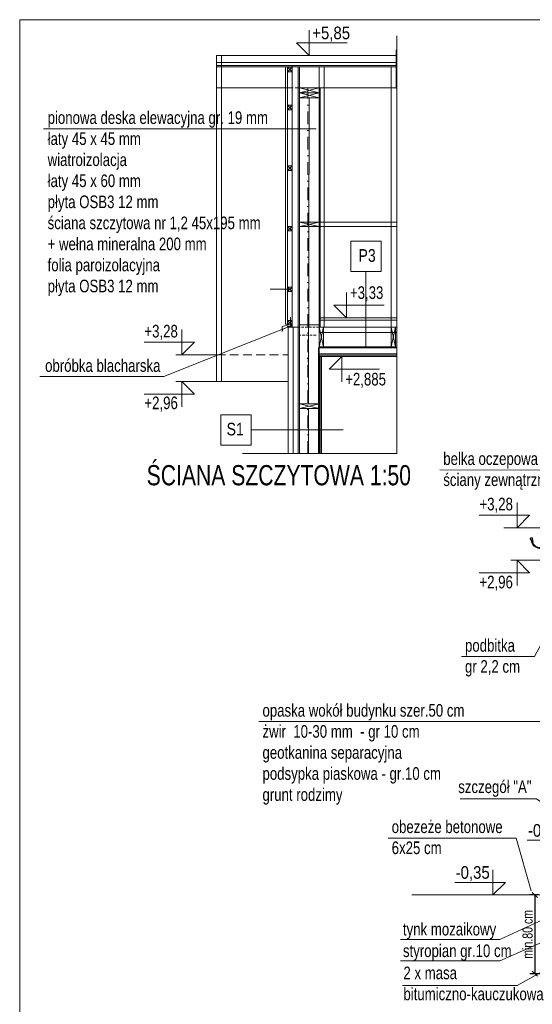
# Model space of a CAD drawing. Header units: inches. Extents: x 53216 to 117387, y -66787 to -22834.
# Tile 248 of 256: x 55441 to 55949, y -26120 to -25146. Entities that reach past the tile are written whole.
import ezdxf
from ezdxf.enums import TextEntityAlignment as Align

# ---------------------------------------------------------------- set-up
doc = ezdxf.new("R2010")
doc.units = ezdxf.units.IN
doc.header["$MEASUREMENT"] = 0
doc.linetypes.add('DASHDOT', pattern=[1, 0.5, -0.25, 0, -0.25])
doc.linetypes.add('HIDDEN', pattern=[0.375, 0.25, -0.125])
doc.layers.get('0').update_dxf_attribs({"lineweight": 0})
doc.layers.get('Defpoints').update_dxf_attribs({"lineweight": 0})
for name, color, linetype, lineweight in [('13a-opisy przekrój', 63, 'Continuous', 5), ('A--tabelka rysunku', 7, 'Continuous', 0), ('A-14a-elew.cienka', 251, 'Continuous', 0), ('A2.1-wymiary', 30, 'Continuous', 0), ('A8a-opisy dodatkowe', 33, 'Continuous', 0), ('p-- ocieplenie w.wew.', 53, 'Continuous', 0), ('p-- ocieplenie-w.zew', 77, 'Continuous', 0), ('p-- przekrój-drew', 106, 'Continuous', 20), ('p--ilolzacja liniowa', 7, 'Continuous', 0), ('p--koty wysok.', 141, 'Continuous', 0), ('p--opisy konstrukcji', 64, 'Continuous', 0), ('p--osie konstr', 11, 'DASHDOT', 15), ('p--przekrój-cienki', 2, 'Continuous', 5), ('p--płyta GK', 2, 'Continuous', 0)]:
    doc.layers.add(name, color=color, linetype=linetype, lineweight=lineweight)
doc.styles.add('1-50', font='arial.ttf', dxfattribs={"width": 0.75, "height": 12.5})
doc.styles.add('1-50m', font='arial.ttf', dxfattribs={"width": 0.75, "height": 10})
doc.styles.get("Standard").update_dxf_attribs({"font": 'arial.ttf', "width": 0.75})
doc.styles.add('STYL-1', font='arial.ttf', dxfattribs={"width": 0.75})
doc.linetypes.add('BATTING', pattern='A,0.0001,-0.1,[134,ltypeshp.shx,S=0.1,R=0,X=-0.1,Y=0],-0.2,[134,ltypeshp.shx,S=0.1,R=180,X=0.1,Y=0],-0.1', length=0.4001)
doc.linetypes.add('LINIA17', pattern='A,1e-05,[146,RODZLIN.shx,S=0.03819,R=0,X=0,Y=-0.13482],-1.52796', length=1.52797)
doc.linetypes.add('Teren', pattern='A,1e-06,[1,GRUNT.shx,S=0.01,R=0,X=-0.0001,Y=0],-2', length=2.000001)
doc.dimstyles.new('1-50', dxfattribs={"dimtxt": 12.5, "dimasz": 5, "dimexe": 5, "dimexo": 5, "dimgap": 0.09, "dimtad": 0, "dimdsep": 46, "dimtxsty": '1-50', "dimblk": 'OBLIQUE', "dimcen": 0.09, "dimadec": 0, "dimazin": 0, "dimtfac": 1, "dimtdec": 4, "dimtix": 1, "dimtmove": 2, "dimatfit": 3, "dimldrblk": 'OBLIQUE', "dimfxl": 5, "dimfxlon": 1, "dimtvp": 0.7, "dimtolj": 1, "dimtzin": 0, "dimarcsym": 0})

# ---------------------------------------------------------------- blocks, each defined once
blk = doc.blocks.new('kota wykoń')
for p, q in [((0, 25), (0, 0)), ((0, 0), (-12.5, 12.5)), ((-12.5, 12.5), (37.5, 12.5))]:
    blk.add_line(p, q)
at = {"lineweight": 0}
blk.add_line((-2.5, 0), (2.5, 0), dxfattribs=at)
blk = doc.blocks.new('rynna-45')
for p, q in [((-1.41, -1.32), (-11.79, -11.71)), ((-0.91, -1.82), (-1.41, -1.32)), ((-11.96, -12.39), (-11.96, -20.3)), ((-11.26, -20.3), (-11.26, -12.39)), ((-27.37, -21.82), (-28.05, -21.98))]:
    blk.add_line(p, q)
blk.add_lwpolyline([(-9.87, -13.4), (1.77, -1.77), (0, 0), (-1.32, -1.32), (-0.86, -1.78), (-11.15, -12.06)], close=True)
for points in [[(-25.96, -23.48), (-26.71, -22.03), (-27.29, -19.9, 0.048174), (-27.44, -19.76, 0.04778), (-27.61, -19.64, 0.061445), (-27.88, -19.54, 0.046774), (-28.23, -19.48, 0.062395), (-28.55, -19.51, 0.054375), (-28.9, -19.61, 0.084239), (-29.19, -19.8, 0.085036), (-29.41, -20.08, 0.101297), (-29.51, -20.44, 0.076993), (-29.48, -20.9, 0.05766), (-29.34, -21.29, 0.100713), (-29.16, -21.53, 0.059375), (-28.9, -21.71, 0.062153), (-28.6, -21.82, 0.022296), (-28.27, -21.88, 0.087626), (-27.16, -24.64, 0.087626)], [(-13.76, -21.76, -0.126579), (-12.97, -18.87, -0.092779), (-12.67, -18.6, -0.008851), (-12.57, -18.54, -0.06923), (-12.5, -18.52, -0.078464), (-12.39, -18.51, -0.069961), (-12.28, -18.54, -0.062579), (-12.19, -18.58, -0.09361), (-12.12, -18.66, -0.080703), (-12.07, -18.77, -0.004766), (-12.06, -18.8), (-12.06, -20.29, -0.072114), (-12.45, -22.47)], [(-12.16, -20.29, 0.010987), (-12.15, -19.9, 0.020209), (-12.16, -19.69, 0.003793), (-12.21, -19.15, 0.012684), (-12.23, -18.99, 0.02716), (-12.26, -18.82, 0.080703), (-12.29, -18.77, 0.09361), (-12.31, -18.75, 0.062579), (-12.35, -18.72, 0.069961), (-12.41, -18.71, 0.078464), (-12.46, -18.71, 0.06923), (-12.47, -18.72, 0.008851), (-12.56, -18.77, 0.092779), (-12.82, -18.99, 0.08666), (-12.98, -19.3)], [(-27.36, -20.29, 0.064523), (-27.39, -20.13, 0.095497), (-27.45, -20.03, 0.048174), (-27.57, -19.91, 0.04778), (-27.71, -19.82, 0.061445), (-27.93, -19.73, 0.046774), (-28.24, -19.68, 0.062395), (-28.52, -19.7, 0.054375), (-28.82, -19.79, 0.084239), (-29.06, -19.95, 0.085036), (-29.23, -20.17, 0.101297), (-29.31, -20.46, 0.076993), (-29.29, -20.85, 0.05766), (-29.16, -21.2, 0.100713), (-29.03, -21.37, 0.059375), (-28.8, -21.53, 0.062153), (-28.55, -21.62, 0.022296), (-28.24, -21.68, 0.044622), (-28.08, -21.69, 0.01753), (-27.83, -21.67, 0.028001), (-27.68, -21.65, 0.010456), (-27.62, -21.63, 0.061145), (-27.61, -21.63, 0.070187), (-27.6, -21.62, 0.023834), (-27.57, -21.6, 0.045803), (-27.53, -21.54, 0.11654), (-27.53, -21.51, 0.003679), (-27.52, -21.49, 0.000362), (-27.52, -21.34, 0.000966), (-27.52, -21.25, 0.000732), (-27.52, -21.13)]]:
    blk.add_lwpolyline(points, format="xyb")
for centre, radius, start, end in [((-10.76, -12.39), 1.2, 115, 180), ((-10.76, -12.39), 0.5, 115, 180), ((-19.76, -20.06), 8.5, 193.03158, 358.38358), ((-19.76, -20.06), 7.8, 193.03261, 358.23719), ((-19.76, -20.06), 7.6, 181.76281, 358.23719)]:
    blk.add_arc(centre, radius, start, end)
blk = doc.blocks.new('_OBLIQUE')
at = {"color": 0, "linetype": 'ByBlock', "lineweight": -2}
for p, q in [((-0.5, -0.5), (0.5, 0.5)), ((0, 0), (0, 0))]:
    blk.add_line(p, q, dxfattribs=at)
blk = doc.blocks.new('*D2162')
at = {"color": 0, "linetype": 'Continuous', "lineweight": -2, "ltscale": 12}
for p, q in [((55955.03, -26012.09), (55946.43, -26012.09)), ((55951.43, -26012.09), (55951.43, -26090.09)), ((55956.43, -26090.09), (55946.43, -26090.09))]:
    blk.add_line(p, q, dxfattribs=at)
at = {"layer": 'Defpoints', "color": 0}
for p in [(55960.03, -26012.09), (55951.43, -26090.09), (56011.28, -26090.09)]:
    blk.add_point(p, dxfattribs=at)
at = {"color": 0, "lineweight": -2, "xscale": 5, "yscale": 5, "zscale": 5}
for p, rotation in [((55951.43, -26012.09), 90), ((55951.43, -26090.09), 270)]:
    blk.add_blockref('_OBLIQUE', p, dxfattribs=dict(at, rotation=rotation))
at = {"color": 0, "linetype": 'Continuous', "ltscale": 8, "insert": (55944.29, -26051.09), "char_height": 10, "attachment_point": 5, "rotation": 90, "style": '1-50m'}
blk.add_mtext('\\A1;min.80 cm', dxfattribs=at)

msp = doc.modelspace()

# ---------------------------------------------------------------- linework, layer by layer
at = {"color": 1, "linetype": 'Continuous', "ltscale": 12}
msp.add_line((55707.858, -25412.518), (55689.025, -25412.518), dxfattribs=at)
msp.add_line((55737.608, -25474.69), (55737.608, -25449.99))
at = {"linetype": 'HIDDEN', "ltscale": 100, "const_width": 1}
msp.add_lwpolyline([(55814.592, -25161.553), (55814.592, -25575.206), (55661.444, -25575.206)], dxfattribs=at)
at = {"linetype": 'Continuous', "ltscale": 12}
msp.add_lwpolyline([(55877.529, -25916.88), (55952.978, -25916.88), (56032.89, -25971.008)], dxfattribs=at)
at = {"layer": '13a-opisy przekrój', "linetype": 'Continuous', "lineweight": 5}
for p, q in [((55784.02, -25394.788), (55784.02, -25469.788)), ((55670.166, -25551.669), (55761.337, -25551.669))]:
    msp.add_line(p, q, dxfattribs=at)
for points in [[(55769.02, -25394.788), (55799.02, -25394.788), (55799.02, -25364.788), (55769.02, -25364.788)], [(55640.166, -25566.669), (55670.166, -25566.669), (55670.166, -25536.669), (55640.166, -25536.669)]]:
    msp.add_lwpolyline(points, close=True, dxfattribs=at)
at = {"layer": 'A--tabelka rysunku', "lineweight": 5}
msp.add_lwpolyline([(55440.894, -26560.629), (57380.894, -26560.629), (57380.894, -25145.629), (55440.894, -25145.629)], close=True, dxfattribs=at)
msp.add_lwpolyline([(55440.894, -26560.629), (57380.894, -26560.629), (57380.894, -25145.629), (55440.894, -25145.629)], close=True, dxfattribs=at)
msp.add_lwpolyline([(55440.894, -26560.629), (57380.894, -26560.629), (57380.894, -25145.629), (55440.894, -25145.629)], close=True, dxfattribs=at)
msp.add_lwpolyline([(55440.894, -26560.629), (57380.894, -26560.629), (57380.894, -25145.629), (55440.894, -25145.629)], close=True, dxfattribs=at)
at = {"layer": 'A-14a-elew.cienka', "lineweight": 5}
for p, q in [((55636.008, -25496.29), (55636.008, -25180.986)), ((55641.008, -25503.79), (55641.008, -25180.986)), ((55711.858, -25213.051), (55636.008, -25213.051)), ((55814.592, -25213.051), (55713.858, -25213.051)), ((55742.608, -25213.051), (55742.608, -25449.99)), ((55808.908, -25213.051), (55808.908, -25449.99)), ((55636.008, -25488.79), (55636.008, -25477.476)), ((55636.008, -25488.79), (55636.008, -25503.79)), ((55636.008, -25503.79), (55706.858, -25503.79))]:
    msp.add_line(p, q, dxfattribs=at)
at = {"layer": 'A-14a-elew.cienka', "linetype": 'HIDDEN', "lineweight": 5, "ltscale": 10}
for p, q in [((55737.608, -25449.99), (55718.108, -25449.99)), ((55734.608, -25457.99), (55718.108, -25457.99))]:
    msp.add_line(p, q, dxfattribs=at)
at = {"layer": 'A-14a-elew.cienka', "linetype": 'HIDDEN', "lineweight": 5, "ltscale": 35}
msp.add_line((55636.008, -25477.476), (55706.858, -25477.476), dxfattribs=at)
at = {"layer": 'A2.1-wymiary', "linetype": 'Continuous', "lineweight": 5}
msp.add_line((55813.908, -25213.6), (55813.908, -25175.508), dxfattribs=at)
at = {"layer": 'A2.1-wymiary', "linetype": 'Continuous', "lineweight": 20}
msp.add_lwpolyline([(55709.252, -25439.99), (55709.252, -25447.49), (55700.926, -25449.418), (55700.926, -25454.36), (55701.68, -25452.14)], dxfattribs=at)
at = {"layer": 'p-- ocieplenie w.wew.', "linetype": 'BATTING', "lineweight": 0, "ltscale": 20}
for p, q in [((55727.108, -25525.99), (55727.858, -25223.051)), ((55727.108, -25575.206), (55727.108, -25530.49))]:
    msp.add_line(p, q, dxfattribs=at)
at = {"layer": 'p-- ocieplenie-w.zew', "linetype": 'BATTING', "ltscale": 10}
msp.add_line((55711.858, -25575.206), (55711.858, -25449.99), dxfattribs=at)
at = {"layer": 'p-- przekrój-drew', "ltscale": 35}
for p, q in [((55710.858, -25192.788), (55706.358, -25197.288)), ((55706.358, -25192.788), (55710.858, -25197.288)), ((55718.108, -25213.051), (55737.608, -25218.051)), ((55737.608, -25213.051), (55718.108, -25218.051)), ((55718.108, -25218.051), (55737.608, -25223.051)), ((55737.608, -25218.051), (55718.108, -25223.051)), ((55710.858, -25230.268), (55706.358, -25234.768)), ((55706.358, -25230.268), (55710.858, -25234.768)), ((55710.858, -25290.268), (55706.358, -25294.768)), ((55706.358, -25290.268), (55710.858, -25294.768)), ((55710.858, -25350.268), (55706.358, -25354.768)), ((55706.358, -25350.268), (55710.858, -25354.768)), ((55718.108, -25345.99), (55737.608, -25350.49)), ((55737.608, -25345.99), (55718.108, -25350.49)), ((55710.858, -25410.268), (55706.358, -25414.768)), ((55706.358, -25410.268), (55710.858, -25414.768)), ((55718.108, -25494.69), (55718.108, -25408.99)), ((55710.858, -25443.314), (55706.358, -25447.814)), ((55706.358, -25443.314), (55710.858, -25447.814)), ((55718.108, -25449.99), (55706.858, -25449.99)), ((55734.608, -25447.79), (55718.108, -25447.79)), ((55737.608, -25447.79), (55737.608, -25449.99)), ((55742.108, -25449.99), (55737.608, -25469.49)), ((55737.608, -25449.99), (55742.108, -25469.49)), ((55813.408, -25449.99), (55808.908, -25469.49)), ((55808.908, -25449.99), (55813.408, -25469.49)), ((55718.108, -25575.206), (55718.108, -25457.931)), ((55737.608, -25575.206), (55737.608, -25457.931)), ((55737.608, -25469.49), (55814.592, -25469.49)), ((55737.608, -25575.206), (55737.608, -25478.99)), ((55718.108, -25525.99), (55737.608, -25530.49)), ((55737.608, -25525.99), (55718.108, -25530.49))]:
    msp.add_line(p, q, dxfattribs=at)
at = {"layer": 'p-- przekrój-drew', "color": 7, "linetype": 'BATTING', "lineweight": 0, "ltscale": 35}
msp.add_line((55737.608, -25455.199), (55814.592, -25455.199), dxfattribs=at)
at = {"layer": 'p-- przekrój-drew', "color": 7, "linetype": 'LINIA17', "lineweight": 0, "ltscale": 5}
msp.add_line((55737.002, -25470.486), (55814.592, -25470.486), dxfattribs=at)
at = {"layer": 'p-- przekrój-drew', "ltscale": 35}
for points in [[(55636.008, -25192.3), (55641.008, -25192.3), (55641.008, -25213.051), (55636.008, -25213.051)], [(55706.358, -25197.288), (55710.858, -25197.288), (55710.858, -25192.788), (55706.358, -25192.788)], [(55718.108, -25447.79), (55737.608, -25447.79), (55737.608, -25192.3), (55718.108, -25192.3)], [(55737.608, -25192.3), (55742.608, -25192.3), (55742.608, -25213.051), (55737.608, -25213.051)], [(55808.908, -25192.3), (55813.908, -25192.3), (55813.908, -25213.051), (55808.908, -25213.051)], [(55718.108, -25218.051), (55737.608, -25218.051), (55737.608, -25213.051), (55718.108, -25213.051)], [(55718.108, -25223.051), (55737.608, -25223.051), (55737.608, -25218.051), (55718.108, -25218.051)], [(55706.358, -25234.768), (55710.858, -25234.768), (55710.858, -25230.268), (55706.358, -25230.268)], [(55706.358, -25294.768), (55710.858, -25294.768), (55710.858, -25290.268), (55706.358, -25290.268)], [(55706.358, -25354.768), (55710.858, -25354.768), (55710.858, -25350.268), (55706.358, -25350.268)], [(55718.108, -25350.49), (55737.608, -25350.49), (55737.608, -25345.99), (55718.108, -25345.99)], [(55706.358, -25414.768), (55710.858, -25414.768), (55710.858, -25410.268), (55706.358, -25410.268)], [(55706.358, -25447.814), (55710.858, -25447.814), (55710.858, -25443.314), (55706.358, -25443.314)], [(55737.608, -25449.99), (55742.108, -25449.99), (55742.108, -25469.49), (55737.608, -25469.49)], [(55808.908, -25449.99), (55813.408, -25449.99), (55813.408, -25469.49), (55808.908, -25469.49)], [(55718.108, -25530.49), (55737.608, -25530.49), (55737.608, -25525.99), (55718.108, -25525.99)]]:
    msp.add_lwpolyline(points, close=True, dxfattribs=at)
at = {"layer": 'p--ilolzacja liniowa', "color": 2, "ltscale": 35}
for p, q in [((55814.592, -25180.986), (55636.008, -25180.986)), ((55814.592, -25188.057), (55636.008, -25188.057))]:
    msp.add_line(p, q, dxfattribs=at)
at = {"layer": 'p--ilolzacja liniowa', "color": 7, "linetype": 'LINIA17', "lineweight": 0, "ltscale": 5}
for p, q in [((55814.592, -25190.885), (55636.008, -25190.885)), ((55737.002, -25575.206), (55737.002, -25470.486))]:
    msp.add_line(p, q, dxfattribs=at)
at = {"layer": 'p--ilolzacja liniowa', "ltscale": 35}
msp.add_line((55814.592, -25192.3), (55636.008, -25192.3), dxfattribs=at)
at = {"layer": 'p--ilolzacja liniowa', "color": 7, "linetype": 'LINIA17', "lineweight": 0, "ltscale": 3}
for q in [(55710.806, -25190.885), (55705.993, -25449.393)]:
    msp.add_line((55710.806, -25449.393), q, dxfattribs=at)
at = {"layer": 'p--ilolzacja liniowa', "color": 7, "linetype": 'BATTING', "lineweight": 0, "ltscale": 20}
msp.add_line((55726.726, -25484.69), (55726.71, -25479.69), dxfattribs=at)
at = {"layer": 'p--koty wysok.'}
for p, q in [((55636.008, -25477.476), (55595.555, -25477.476)), ((55636.008, -25503.79), (55595.555, -25503.79)), ((55961.197, -25648.642), (55920.744, -25648.642)), ((55968.04, -25680.793), (55927.586, -25680.793))]:
    msp.add_line(p, q, dxfattribs=at)
at = {"layer": 'p--opisy konstrukcji'}
msp.add_line((55464.377, -25253.516), (55734.608, -25253.516), dxfattribs=at)
for points in [[(55460.969, -25498.824), (55583.6, -25498.824), (55710.695, -25448.454)], [(55857.205, -25591.193), (55972.488, -25591.443), (56060.24, -25678.593)], [(55878.74, -25776.058), (55951.123, -25776.058), (56004.04, -25678.293)], [(55678.04, -25840.514), (56012.069, -25840.514), (56012.918, -26055.132)], [(55806.098, -25955.736), (55933.068, -25955.736), (55947.89, -26008.093)], [(55818.277, -26056.088), (55916.641, -26056.088), (56041.24, -25998.733)], [(55818.277, -26077.449), (55916.641, -26077.449), (56046.24, -26020.093)], [(55820.24, -26101.627), (55934.063, -26101.627), (56048.463, -26038.19)]]:
    msp.add_lwpolyline(points, dxfattribs=at)
at = {"layer": 'p--osie konstr', "linetype": 'DASHDOT', "ltscale": 25}
msp.add_line((55726.608, -25575.206), (55726.608, -25213.6), dxfattribs=at)
at = {"layer": 'p--przekrój-cienki', "linetype": 'Teren', "ltscale": 25}
msp.add_line((55829.607, -26012.093), (55987.99, -26012.093), dxfattribs=at)
at = {"layer": 'p--płyta GK', "ltscale": 35}
for p, q in [((55710.858, -25449.99), (55710.858, -25192.3)), ((55716.858, -25575.206), (55716.858, -25192.3)), ((55738.808, -25449.99), (55738.808, -25213.051)), ((55737.608, -25345.99), (55814.592, -25345.99)), ((55737.608, -25350.49), (55814.592, -25350.49)), ((55706.858, -25575.206), (55706.858, -25449.99)), ((55737.608, -25440.79), (55814.592, -25440.79)), ((55737.608, -25442.99), (55814.592, -25442.99)), ((55737.608, -25449.99), (55814.592, -25449.99)), ((55737.608, -25476.49), (55814.592, -25476.49)), ((55737.608, -25476.49), (55814.592, -25476.49)), ((55737.608, -25477.74), (55814.592, -25477.74)), ((55737.608, -25478.99), (55814.592, -25478.99)), ((55738.808, -25575.206), (55738.808, -25478.99)), ((55740.058, -25575.206), (55740.058, -25478.99))]:
    msp.add_line(p, q, dxfattribs=at)
msp.add_lwpolyline([(55704.358, -25446.919), (55706.358, -25446.919), (55706.358, -25192.3), (55704.358, -25192.3)], close=True, dxfattribs=at)

# ---------------------------------------------------------------- block references
at = {"linetype": 'Continuous', "lineweight": 5, "rotation": 349.9999999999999}
msp.add_blockref('rynna-45', (55979.578, -25644.259), dxfattribs=at)
at = {"layer": 'p--koty wysok.'}
for p in [(55727.8, -25180.986), (55764.772, -25440.651)]:
    msp.add_blockref('kota wykoń', p, dxfattribs=at)
at = {"layer": 'p--koty wysok.', "xscale": -1}
for p in [(55601.739, -25477.476), (55933.801, -25648.642), (55981.392, -25970.472), (55909.735, -26012.105)]:
    msp.add_blockref('kota wykoń', p, dxfattribs=at)
at = {"layer": 'p--koty wysok.', "xscale": -1, "rotation": 180}
msp.add_blockref('kota wykoń', (55760.081, -25478.99), dxfattribs=at)
at = {"layer": 'p--koty wysok.', "rotation": 180}
for p in [(55601.739, -25503.79), (55933.771, -25680.793)]:
    msp.add_blockref('kota wykoń', p, dxfattribs=at)

# ---------------------------------------------------------------- texts
at = {"color": 7, "lineweight": 0, "insert": (55911.812, -25906.879), "char_height": 14.28, "width": 272.41711, "attachment_point": 5, "style": '1-50'}
msp.add_mtext('{\\H0.8754x;szczegół "A"}', dxfattribs=at)
at = {"layer": '13a-opisy przekrój', "linetype": 'Continuous', "lineweight": 5, "width": 0.8}
for s, p in [('P3', (55785.215, -25372.777)), ('S1', (55654.476, -25544.659))]:
    msp.add_text(s, height=12.5, dxfattribs=at).set_placement(p, align=Align.TOP_CENTER)
at = {"layer": 'A8a-opisy dodatkowe', "insert": (55566.729, -25586.569), "char_height": 20, "width": 531.4776, "attachment_point": 1}
msp.add_mtext('ŚCIANA SZCZYTOWA 1:50', dxfattribs=at)
at = {"layer": 'p--koty wysok.', "char_height": 12.5, "style": '1-50'}
for s, insert, width, attachment_point in [('{\\W0.85;+5,85}', (55730.802, -25152.456), 207.41597, 1), ('+3,33', (55768.182, -25409.564), 207.41597, 1), ('+3,28', (55597.643, -25447.734), 155.56197, 3), ('+2,885', (55763.491, -25510.076), 207.41597, 7), ('+2,96', (55597.643, -25533.531), 155.56197, 9), ('+3,28', (55929.704, -25618.9), 155.56197, 3), ('+2,96', (55929.674, -25710.911), 155.56197, 9), ('{\\W0.85;-0,28}', (55978.39, -25941.943), 207.41597, 3), ('{\\W0.85;-0,35}', (55906.734, -25983.575), 207.41597, 3)]:
    msp.add_mtext(s, dxfattribs=dict(at, insert=insert, width=width, attachment_point=attachment_point))
at = {"layer": 'p--opisy konstrukcji', "char_height": 12.5, "attachment_point": 1, "style": 'STYL-1'}
for s, insert, width in [('pionowa deska elewacyjna gr. 19 mm\\Płaty 45 x 45 mm\\Pwiatroizolacja\\Płaty 45 x 60 mm\\Ppłyta OSB3 12 mm\\Pściana szczytowa nr 1,2 45x195 mm\\P+ wełna mineralna 200 mm\\Pfolia paroizolacyjna\\Ppłyta OSB3 12 mm', (55468.595, -25236.325), 232.04411), ('obróbka blacharska', (55466.087, -25481.774), 177.1707), ('belka oczepowa ściany zewnątrznej', (55860.684, -25573.931), 130.72428), ('podbitka \\Pgr 2,2 cm', (55882.219, -25758.796), 130.72428), ('opaska wokół budynku szer.50 cm\\Pżwir  10-30 mm  - gr 10 cm\\Pgeotkanina separacyjna\\Ppodsypka piaskowa - gr.10 cm\\Pgrunt rodzimy', (55681.519, -25823.115), 320.25417), ('obezeże betonowe\\P6x25 cm', (55809.577, -25938.336), 177.1707), ('tynk mozaikowy', (55820.704, -26039.726), 145.63725), ('styropian gr.10 cm', (55820.704, -26061.087), 145.63725), ('2 x masa bitumiczno-kauczukowa', (55821.185, -26083.007), 147.01974)]:
    msp.add_mtext(s, dxfattribs=dict(at, insert=insert, width=width))

# ---------------------------------------------------------------- dimensions: what is measured, and where the dimension line sits
at = {"linetype": 'Continuous', "ltscale": 12}
dim = msp.add_linear_dim(base=(55951.433, -26090.093), p1=(55960.033, -26012.093), p2=(56011.283, -26090.093), angle=90, text='min.80 cm', dimstyle='1-50', override={"dimtxt": 10, "dimtxsty": '1-50m'}, dxfattribs=at)
dim.commit()
dim.dimension.update_dxf_attribs({"geometry": '*D2162', "text_midpoint": (55944.286, -26051.093)})

doc.saveas('drawing.dxf')
